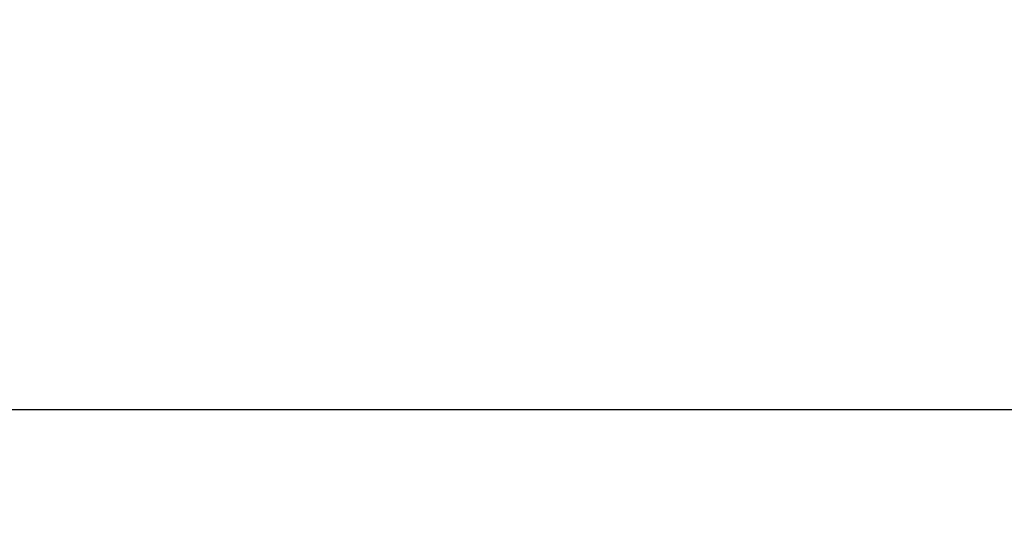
# Model space of a CAD drawing. Header units: millimetres. Extents: x 8 to 290, y 2 to 202.
# Tile 110 of 189: x 120.208 to 121.771, y 176.828 to 177.63. Entities that reach past the tile are written whole.
import ezdxf

# ---------------------------------------------------------------- set-up
doc = ezdxf.new("R2010")
doc.units = ezdxf.units.MM
doc.styles.add('SLDTEXTSTYLE2', font='TXT', dxfattribs={"width": 0.605})
doc.dimstyles.new('SLDDIMSTYLE1', dxfattribs={"dimtxt": 3.595646, "dimasz": 3, "dimexe": 0, "dimexo": 0.0625, "dimgap": 0.898912, "dimtad": 1, "dimlfac": 20, "dimrnd": 1e-09, "dimzin": 12, "dimdsep": 46, "dimtxsty": 'SLDTEXTSTYLE2', "dimsah": 1, "dimcen": 0.09, "dimadec": 0, "dimazin": 3, "dimtfac": 1, "dimtofl": 0, "dimtmove": 0, "dimatfit": 3, "dimfxl": 1, "dimfrac": 2, "dimtolj": 1, "dimtzin": 12, "dimarcsym": 0})

# ---------------------------------------------------------------- blocks, each defined once
blk = doc.blocks.new('_D_2')
at = {"color": 7, "linetype": 'Continuous', "lineweight": 0}
for p, q in [((29.8417, 177.8108), (29.8417, 188.0108)), ((141.5417, 178.0108), (141.5417, 188.0108)), ((141.5417, 187.0108), (29.8417, 187.0108))]:
    blk.add_line(p, q, dxfattribs=at)
at = {"color": 7, "linetype": 'Continuous', "lineweight": 18}
for points in [[(29.8417, 187.0108), (32.8417, 186.2608), (32.8417, 187.7608)], [(141.5417, 187.0108), (138.5417, 187.7608), (138.5417, 186.2608)]]:
    blk.add_solid(points, dxfattribs=at)
at = {"color": 7, "linetype": 'Continuous', "lineweight": 18, "insert": (80.2041, 191.7858), "char_height": 3.70417, "attachment_point": 1, "style": 'SLDTEXTSTYLE2'}
blk.add_mtext('2234', dxfattribs=at)

msp = doc.modelspace()

# ---------------------------------------------------------------- linework, layer by layer
at = {"color": 7, "linetype": 'Continuous', "lineweight": 25}
msp.add_line((104.54172, 177.01084), (141.54172, 177.01084), dxfattribs=at)

# ---------------------------------------------------------------- dimensions: what is measured, and where the dimension line sits
at = {"color": 7, "linetype": 'Continuous', "lineweight": 18}
dim = msp.add_linear_dim(base=(29.84172, 187.01084), p1=(141.54172, 177.01084), p2=(29.84172, 176.81084), dimstyle='SLDDIMSTYLE1', dxfattribs=at)
dim.commit()
dim.dimension.update_dxf_attribs({"geometry": '_D_2', "text_midpoint": (85.69172, 187.01084), "dimtype": 160})

doc.saveas('drawing.dxf')
